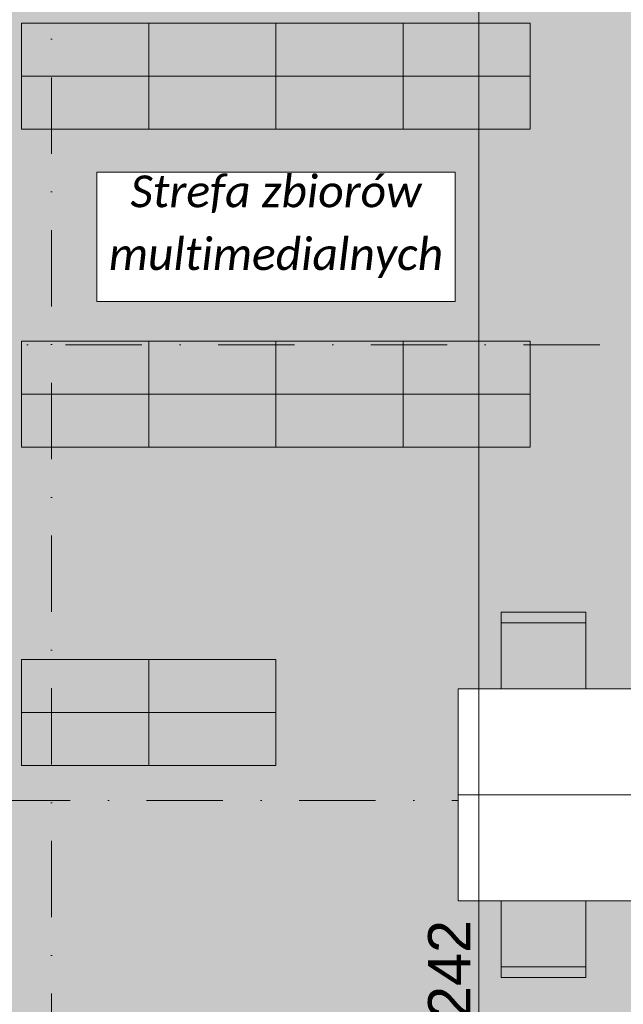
# Model space of a CAD drawing. Header units: millimetres. Extents: x 7523222 to 7678971, y 5352079 to 5786624.
# Tile 45 of 92: x 7563411 to 7566259, y 5766804 to 5771447. Entities that reach past the tile are written whole.
import ezdxf
from ezdxf.enums import TextEntityAlignment as Align

# ---------------------------------------------------------------- set-up
doc = ezdxf.new("R2010")
doc.units = ezdxf.units.MM
doc.header["$MEASUREMENT"] = 0
doc.linetypes.add('Kropki i Kreski', pattern=[720, 360, -180, 0, -180])
doc.linetypes.add('Wipeout_Contour', pattern=[1000, 0, -1000])
for name, color, linetype in [('840-G Znaczniki PB', 7, 'Continuous'), ('Nowe_2025-08-14 Strefy', 7, 'Continuous'), ('Nowe_299-A Wymiary opisy PB', 7, 'Continuous'), ('Nowe_320-W Umeblowanie', 7, 'Continuous'), ('Nowe_410-K Osie', 7, 'Continuous')]:
    doc.layers.add(name, color=color, linetype=linetype)
for name, color, linetype, lineweight, true_color in [('840-G Znaczniki PB_Nr_pióra__85', 7, 'Continuous', 13, 0x80c2ff), ('Nowe_2025-08-14 Strefy_Nr_pióra__234', 7, 'Continuous', 0, 0xe8e8e8), ('Nowe_299-A Wymiary opisy PB_Nr_pióra__45', 7, 'Continuous', 15, 0x40a5ff), ('Nowe_299-A Wymiary opisy PB_Nr_pióra__85', 7, 'Continuous', 13, 0x80c2ff), ('Nowe_410-K Osie_Nr_pióra__5', 7, 'Continuous', 13, 0x40a5ff)]:
    doc.layers.add(name, color=color, linetype=linetype, lineweight=lineweight, true_color=true_color)
for name, color, linetype, lineweight in [('Nowe_2025-08-18 Opis stref_Nr_pióra__1', 7, 'Continuous', 13), ('Nowe_299-A Wymiary opisy PB_Nr_pióra__6', 5, 'Continuous', 13), ('Nowe_320-W Umeblowanie_Nr_pióra__2', 8, 'Continuous', 13), ('Nowe_410-K Osie_Nr_pióra__1', 7, 'Continuous', 13)]:
    doc.layers.add(name, color=color, linetype=linetype, lineweight=lineweight)
doc.styles.add('STYL_AUTOMATYCZNY_2', font='arial.ttf')
doc.styles.add('STYL_AUTOMATYCZNY_3', font='arial.ttf')
doc.styles.add('STYL_AUTOMATYCZNY_4', font='calibri.ttf')
doc.dimstyles.new('STYL_AUTOMATYCZNY__1', dxfattribs={"dimtxt": 200, "dimasz": 95, "dimexe": 0.18, "dimexo": 0.0625, "dimgap": 0, "dimtad": 1, "dimdec": 1, "dimlfac": 0.1, "dimzin": 0, "dimdsep": 46, "dimtxsty": 'STYL_AUTOMATYCZNY_2', "dimblk": 'ARROWHEAD_2', "dimblk1": 'ARROWHEAD_2', "dimblk2": 'ARROWHEAD_2', "dimcen": 0.09, "dimclrd": 256, "dimclre": 256, "dimclrt": 5, "dimadec": 1, "dimazin": 0, "dimtfac": 1, "dimtdec": 4, "dimtmove": 0, "dimatfit": 3, "dimfxl": 0, "dimtolj": 1, "dimtzin": 0, "dimarcsym": 0})
doc.dimstyles.new('STYL_AUTOMATYCZNY__2', dxfattribs={"dimtxt": 200, "dimasz": 95, "dimexe": 0.18, "dimexo": 0.0625, "dimgap": 0, "dimtad": 1, "dimtih": 1, "dimtoh": 1, "dimdec": 1, "dimlfac": 0.1, "dimzin": 0, "dimdsep": 46, "dimtxsty": 'STYL_AUTOMATYCZNY_2', "dimblk": 'ARROWHEAD_2', "dimblk1": 'ARROWHEAD_2', "dimblk2": 'ARROWHEAD_2', "dimcen": 0.09, "dimclrd": 256, "dimclre": 256, "dimclrt": 5, "dimadec": 1, "dimazin": 0, "dimtfac": 1, "dimtdec": 4, "dimtmove": 0, "dimatfit": 3, "dimfxl": 0, "dimtolj": 1, "dimtzin": 0, "dimarcsym": 0})

# ---------------------------------------------------------------- blocks, each defined once
blk = doc.blocks.new('Biblioteka__8', base_point=(7556690.6, 5767524.6))
at = {"color": 254, "linetype": 'Wipeout_Contour', "lineweight": 0, "ltscale": 123630718.2130608}
blk.add_wipeout([(7547543, 5764885.4), (7559957.3, 5761392.5), (7560014.5, 5761595.8), (7563422.9, 5765680.5), (7569072.9, 5765680.5), (7569070.3, 5773058.8), (7565093.2, 5773058.8), (7565093.2, 5776112.5), (7563676.7, 5776112.5), (7563676.7, 5773058.8), (7551520.5, 5773058.8), (7549865, 5773043.1), (7547530.7, 5773043.1)], dxfattribs=at).dxf.layer = 'Nowe_2025-08-14 Strefy'
at = {"layer": 'Nowe_2025-08-14 Strefy_Nr_pióra__234', "linetype": 'Continuous', "lineweight": 0, "true_color": 0xe8e8e8}
h = blk.add_hatch(dxfattribs=at)
h.set_pattern_fill('Posadzka_z_cegieł_na_rąb', color=254, style=0, pattern_type=2)
h.set_pattern_definition([(0, (7555240.84, 5769835.6), (0, 499.98), [333.32, -166.66]), (0, (7555157.5, 5769918.94), (0, 499.98), [333.32, -166.66]), (0, (7555074.2, 5770002.27), (0, 499.98), [333.32, -166.66]), (0, (7554990.85, 5770085.6), (0, 499.98), [333.32, -166.66]), (0, (7554907.5, 5770168.93), (0, 499.98), [333.32, -166.66]), (0, (7554824.2, 5770252.26), (0, 499.98), [333.32, -166.66]), (90, (7555490.83, 5769835.6), (-499.98, 0), [333.32, -166.66]), (90, (7555407.5, 5769918.94), (-499.98, 0), [333.32, -166.66]), (90, (7555324.17, 5770002.27), (-499.98, 0), [333.32, -166.66]), (90, (7555240.84, 5770085.6), (-499.98, 0), [333.32, -166.66]), (90, (7555157.5, 5770168.93), (-499.98, 0), [333.32, -166.66]), (90, (7555074.2, 5770252.26), (-499.98, 0), [333.32, -166.66])])
h.paths.add_polyline_path([(7547543, 5764885.4), (7559957.3, 5761392.5), (7560014.5, 5761595.8), (7563422.9, 5765680.5), (7569072.9, 5765680.5), (7569070.3, 5773058.8), (7565093.2, 5773058.8), (7565093.2, 5776112.5), (7563676.7, 5776112.5), (7563676.7, 5773058.8), (7551520.5, 5773058.8), (7549865, 5773043.1), (7547530.7, 5773043.1)])
blk = doc.blocks.new('Krzesło szkolne 27[13]', base_point=(7565682.4, 5768243.3))
at = {"layer": 'Nowe_320-W Umeblowanie', "linetype": 'Continuous', "lineweight": 0, "true_color": 0xffffff}
blk.add_hatch(color=7, dxfattribs=at).paths.add_polyline_path([(7565682.4, 5768243.3), (7566082.4, 5768243.3), (7566082.4, 5768653.3), (7565682.4, 5768653.3)])
at = {"layer": 'Nowe_320-W Umeblowanie_Nr_pióra__2', "color": 8, "linetype": 'Continuous', "lineweight": 13}
blk.add_line((7565682.4, 5768603.3), (7566082.4, 5768603.3), dxfattribs=at)
at = {"layer": 'Nowe_320-W Umeblowanie_Nr_pióra__2', "color": 8, "linetype": 'Continuous', "lineweight": 13, "flags": 128}
blk.add_lwpolyline([(7565682.4, 5768243.3), (7566082.4, 5768243.3), (7566082.4, 5768653.3), (7565682.4, 5768653.3)], close=True, dxfattribs=at)
blk = doc.blocks.new('Krzesło szkolne 27[14]', base_point=(7565682.4, 5767340.5))
at = {"layer": 'Nowe_320-W Umeblowanie', "linetype": 'Continuous', "lineweight": 0, "true_color": 0xffffff}
blk.add_hatch(color=7, dxfattribs=at).paths.add_polyline_path([(7565682.4, 5767340.5), (7565682.4, 5766930.5), (7566082.4, 5766930.5), (7566082.4, 5767340.5)])
at = {"layer": 'Nowe_320-W Umeblowanie_Nr_pióra__2', "color": 8, "linetype": 'Continuous', "lineweight": 13}
blk.add_line((7565682.4, 5766980.5), (7566082.4, 5766980.5), dxfattribs=at)
at = {"layer": 'Nowe_320-W Umeblowanie_Nr_pióra__2', "color": 8, "linetype": 'Continuous', "lineweight": 13, "flags": 128}
blk.add_lwpolyline([(7565682.4, 5767340.5), (7566082.4, 5767340.5), (7566082.4, 5766930.5), (7565682.4, 5766930.5)], close=True, dxfattribs=at)
blk = doc.blocks.new('Standardowy znacznik osi[36]', base_point=(7571131, 5767765.5))
at = {"layer": 'Nowe_410-K Osie_Nr_pióra__5', "color": 161, "linetype": 'Kropki i Kreski', "lineweight": 13, "true_color": 0x40a5ff}
blk.add_line((7570131, 5767765.5), (7535691.1, 5767765.5), dxfattribs=at)
at = {"layer": 'Nowe_410-K Osie_Nr_pióra__1', "color": 7, "lineweight": 13, "style": 'STYL_AUTOMATYCZNY_3'}
for tag, p in [('AC_MarkerText_1_1', (7534291.1, 5767940.5)), ('AC_MarkerText_1_0', (7571531, 5767940.5))]:
    blk.add_attdef(tag, text='', height=350, dxfattribs=at).set_placement(p, align=Align.TOP_CENTER)
blk = doc.blocks.new('Standardowy znacznik osi[45]', base_point=(7563560.7, 5781536.1))
at = {"layer": 'Nowe_410-K Osie_Nr_pióra__5', "color": 161, "linetype": 'Kropki i Kreski', "lineweight": 13, "true_color": 0x40a5ff}
blk.add_line((7563560.7, 5780536.1), (7563560.7, 5759403.4), dxfattribs=at)
at = {"layer": 'Nowe_410-K Osie_Nr_pióra__1', "color": 7, "lineweight": 13, "style": 'STYL_AUTOMATYCZNY_3'}
for tag, p in [('AC_MarkerText_1_0', (7563560.7, 5782111.1)), ('AC_MarkerText_1_1', (7563560.7, 5758178.4))]:
    blk.add_attdef(tag, text='', height=350, dxfattribs=at).set_placement(p, align=Align.TOP_CENTER)
blk = doc.blocks.new('Regał 01 27[57]', base_point=(7564620.3, 5769680.5))
at = {"layer": 'Nowe_320-W Umeblowanie', "linetype": 'Continuous', "lineweight": 0, "true_color": 0xffffff}
blk.add_hatch(color=7, dxfattribs=at).paths.add_polyline_path([(7564620.3, 5769680.5), (7564620.3, 5769430.5), (7565820.3, 5769430.5), (7565820.3, 5769680.5)])
at = {"layer": 'Nowe_320-W Umeblowanie_Nr_pióra__2', "color": 8, "linetype": 'Continuous', "lineweight": 13}
blk.add_line((7565220.3, 5769680.5), (7565220.3, 5769430.5), dxfattribs=at)
at = {"layer": 'Nowe_320-W Umeblowanie_Nr_pióra__2', "color": 8, "linetype": 'Continuous', "lineweight": 13, "flags": 128}
blk.add_lwpolyline([(7564620.3, 5769680.5), (7565820.3, 5769680.5), (7565820.3, 5769430.5), (7564620.3, 5769430.5)], close=True, dxfattribs=at)
blk = doc.blocks.new('Regał 01 27[58]', base_point=(7564620.3, 5769930.5))
at = {"layer": 'Nowe_320-W Umeblowanie', "linetype": 'Continuous', "lineweight": 0, "true_color": 0xffffff}
blk.add_hatch(color=7, dxfattribs=at).paths.add_polyline_path([(7564620.3, 5769930.5), (7564620.3, 5769680.5), (7565820.3, 5769680.5), (7565820.3, 5769930.5)])
at = {"layer": 'Nowe_320-W Umeblowanie_Nr_pióra__2', "color": 8, "linetype": 'Continuous', "lineweight": 13}
blk.add_line((7565220.3, 5769930.5), (7565220.3, 5769680.5), dxfattribs=at)
at = {"layer": 'Nowe_320-W Umeblowanie_Nr_pióra__2', "color": 8, "linetype": 'Continuous', "lineweight": 13, "flags": 128}
blk.add_lwpolyline([(7564620.3, 5769930.5), (7565820.3, 5769930.5), (7565820.3, 5769680.5), (7564620.3, 5769680.5)], close=True, dxfattribs=at)
blk = doc.blocks.new('Regał 01 27[59]', base_point=(7563420.3, 5769680.5))
at = {"layer": 'Nowe_320-W Umeblowanie', "linetype": 'Continuous', "lineweight": 0, "true_color": 0xffffff}
blk.add_hatch(color=7, dxfattribs=at).paths.add_polyline_path([(7563420.3, 5769680.5), (7563420.3, 5769430.5), (7564620.3, 5769430.5), (7564620.3, 5769680.5)])
at = {"layer": 'Nowe_320-W Umeblowanie_Nr_pióra__2', "color": 8, "linetype": 'Continuous', "lineweight": 13}
blk.add_line((7564020.3, 5769680.5), (7564020.3, 5769430.5), dxfattribs=at)
at = {"layer": 'Nowe_320-W Umeblowanie_Nr_pióra__2', "color": 8, "linetype": 'Continuous', "lineweight": 13, "flags": 128}
blk.add_lwpolyline([(7563420.3, 5769680.5), (7564620.3, 5769680.5), (7564620.3, 5769430.5), (7563420.3, 5769430.5)], close=True, dxfattribs=at)
blk = doc.blocks.new('Regał 01 27[60]', base_point=(7563420.3, 5769930.5))
at = {"layer": 'Nowe_320-W Umeblowanie', "linetype": 'Continuous', "lineweight": 0, "true_color": 0xffffff}
blk.add_hatch(color=7, dxfattribs=at).paths.add_polyline_path([(7563420.3, 5769930.5), (7563420.3, 5769680.5), (7564620.3, 5769680.5), (7564620.3, 5769930.5)])
at = {"layer": 'Nowe_320-W Umeblowanie_Nr_pióra__2', "color": 8, "linetype": 'Continuous', "lineweight": 13}
blk.add_line((7564020.3, 5769930.5), (7564020.3, 5769680.5), dxfattribs=at)
at = {"layer": 'Nowe_320-W Umeblowanie_Nr_pióra__2', "color": 8, "linetype": 'Continuous', "lineweight": 13, "flags": 128}
blk.add_lwpolyline([(7563420.3, 5769930.5), (7564620.3, 5769930.5), (7564620.3, 5769680.5), (7563420.3, 5769680.5)], close=True, dxfattribs=at)
blk = doc.blocks.new('Regał 01 27[61]', base_point=(7564620.3, 5771180.5))
at = {"layer": 'Nowe_320-W Umeblowanie', "linetype": 'Continuous', "lineweight": 0, "true_color": 0xffffff}
blk.add_hatch(color=7, dxfattribs=at).paths.add_polyline_path([(7564620.3, 5771180.5), (7564620.3, 5770930.5), (7565820.3, 5770930.5), (7565820.3, 5771180.5)])
at = {"layer": 'Nowe_320-W Umeblowanie_Nr_pióra__2', "color": 8, "linetype": 'Continuous', "lineweight": 13}
blk.add_line((7565220.3, 5771180.5), (7565220.3, 5770930.5), dxfattribs=at)
at = {"layer": 'Nowe_320-W Umeblowanie_Nr_pióra__2', "color": 8, "linetype": 'Continuous', "lineweight": 13, "flags": 128}
blk.add_lwpolyline([(7564620.3, 5771180.5), (7565820.3, 5771180.5), (7565820.3, 5770930.5), (7564620.3, 5770930.5)], close=True, dxfattribs=at)
blk = doc.blocks.new('Regał 01 27[62]', base_point=(7564620.3, 5771430.5))
at = {"layer": 'Nowe_320-W Umeblowanie', "linetype": 'Continuous', "lineweight": 0, "true_color": 0xffffff}
blk.add_hatch(color=7, dxfattribs=at).paths.add_polyline_path([(7564620.3, 5771430.5), (7564620.3, 5771180.5), (7565820.3, 5771180.5), (7565820.3, 5771430.5)])
at = {"layer": 'Nowe_320-W Umeblowanie_Nr_pióra__2', "color": 8, "linetype": 'Continuous', "lineweight": 13}
blk.add_line((7565220.3, 5771430.5), (7565220.3, 5771180.5), dxfattribs=at)
at = {"layer": 'Nowe_320-W Umeblowanie_Nr_pióra__2', "color": 8, "linetype": 'Continuous', "lineweight": 13, "flags": 128}
blk.add_lwpolyline([(7564620.3, 5771430.5), (7565820.3, 5771430.5), (7565820.3, 5771180.5), (7564620.3, 5771180.5)], close=True, dxfattribs=at)
blk = doc.blocks.new('Regał 01 27[63]', base_point=(7563420.3, 5771180.5))
at = {"layer": 'Nowe_320-W Umeblowanie', "linetype": 'Continuous', "lineweight": 0, "true_color": 0xffffff}
blk.add_hatch(color=7, dxfattribs=at).paths.add_polyline_path([(7563420.3, 5771180.5), (7563420.3, 5770930.5), (7564620.3, 5770930.5), (7564620.3, 5771180.5)])
at = {"layer": 'Nowe_320-W Umeblowanie_Nr_pióra__2', "color": 8, "linetype": 'Continuous', "lineweight": 13}
blk.add_line((7564020.3, 5771180.5), (7564020.3, 5770930.5), dxfattribs=at)
at = {"layer": 'Nowe_320-W Umeblowanie_Nr_pióra__2', "color": 8, "linetype": 'Continuous', "lineweight": 13, "flags": 128}
blk.add_lwpolyline([(7563420.3, 5771180.5), (7564620.3, 5771180.5), (7564620.3, 5770930.5), (7563420.3, 5770930.5)], close=True, dxfattribs=at)
blk = doc.blocks.new('Regał 01 27[64]', base_point=(7563420.3, 5771430.5))
at = {"layer": 'Nowe_320-W Umeblowanie', "linetype": 'Continuous', "lineweight": 0, "true_color": 0xffffff}
blk.add_hatch(color=7, dxfattribs=at).paths.add_polyline_path([(7563420.3, 5771430.5), (7563420.3, 5771180.5), (7564620.3, 5771180.5), (7564620.3, 5771430.5)])
at = {"layer": 'Nowe_320-W Umeblowanie_Nr_pióra__2', "color": 8, "linetype": 'Continuous', "lineweight": 13}
blk.add_line((7564020.3, 5771430.5), (7564020.3, 5771180.5), dxfattribs=at)
at = {"layer": 'Nowe_320-W Umeblowanie_Nr_pióra__2', "color": 8, "linetype": 'Continuous', "lineweight": 13, "flags": 128}
blk.add_lwpolyline([(7563420.3, 5771430.5), (7564620.3, 5771430.5), (7564620.3, 5771180.5), (7563420.3, 5771180.5)], close=True, dxfattribs=at)
blk = doc.blocks.new('Biurko szkolne 27[85]', base_point=(7566316.2, 5768291.9))
at = {"color": 254, "linetype": 'Wipeout_Contour', "lineweight": 0, "ltscale": 38055354.88407122}
blk.add_wipeout([(7566316.2, 5768291.9), (7565480.7, 5768291.9), (7565480.7, 5767791.9), (7566316.2, 5767791.9)], dxfattribs=at).dxf.layer = 'Nowe_320-W Umeblowanie'
at = {"layer": 'Nowe_320-W Umeblowanie_Nr_pióra__2', "color": 8, "linetype": 'Continuous', "lineweight": 13, "flags": 128}
blk.add_lwpolyline([(7566316.2, 5768291.9), (7565480.7, 5768291.9), (7565480.7, 5767791.9), (7566316.2, 5767791.9)], close=True, dxfattribs=at)
blk = doc.blocks.new('Biurko szkolne 27[86]', base_point=(7566316.2, 5767291.9))
at = {"color": 254, "linetype": 'Wipeout_Contour', "lineweight": 0, "ltscale": 38054142.35903516}
blk.add_wipeout([(7566316.2, 5767291.9), (7566316.2, 5767791.9), (7565480.7, 5767791.9), (7565480.7, 5767291.9)], dxfattribs=at).dxf.layer = 'Nowe_320-W Umeblowanie'
at = {"layer": 'Nowe_320-W Umeblowanie_Nr_pióra__2', "color": 8, "linetype": 'Continuous', "lineweight": 13, "flags": 128}
blk.add_lwpolyline([(7566316.2, 5767291.9), (7565480.7, 5767291.9), (7565480.7, 5767791.9), (7566316.2, 5767791.9)], close=True, dxfattribs=at)
blk = doc.blocks.new('Regał 01 27[164]', base_point=(7563420.3, 5768180.5))
at = {"layer": 'Nowe_320-W Umeblowanie', "linetype": 'Continuous', "lineweight": 0, "true_color": 0xffffff}
blk.add_hatch(color=7, dxfattribs=at).paths.add_polyline_path([(7563420.3, 5768180.5), (7563420.3, 5767930.5), (7564620.3, 5767930.5), (7564620.3, 5768180.5)])
at = {"layer": 'Nowe_320-W Umeblowanie_Nr_pióra__2', "color": 8, "linetype": 'Continuous', "lineweight": 13}
blk.add_line((7564020.3, 5768180.5), (7564020.3, 5767930.5), dxfattribs=at)
at = {"layer": 'Nowe_320-W Umeblowanie_Nr_pióra__2', "color": 8, "linetype": 'Continuous', "lineweight": 13, "flags": 128}
blk.add_lwpolyline([(7563420.3, 5768180.5), (7564620.3, 5768180.5), (7564620.3, 5767930.5), (7563420.3, 5767930.5)], close=True, dxfattribs=at)
blk = doc.blocks.new('Regał 01 27[165]', base_point=(7563420.3, 5768430.5))
at = {"layer": 'Nowe_320-W Umeblowanie', "linetype": 'Continuous', "lineweight": 0, "true_color": 0xffffff}
blk.add_hatch(color=7, dxfattribs=at).paths.add_polyline_path([(7563420.3, 5768430.5), (7563420.3, 5768180.5), (7564620.3, 5768180.5), (7564620.3, 5768430.5)])
at = {"layer": 'Nowe_320-W Umeblowanie_Nr_pióra__2', "color": 8, "linetype": 'Continuous', "lineweight": 13}
blk.add_line((7564020.3, 5768430.5), (7564020.3, 5768180.5), dxfattribs=at)
at = {"layer": 'Nowe_320-W Umeblowanie_Nr_pióra__2', "color": 8, "linetype": 'Continuous', "lineweight": 13, "flags": 128}
blk.add_lwpolyline([(7563420.3, 5768430.5), (7564620.3, 5768430.5), (7564620.3, 5768180.5), (7563420.3, 5768180.5)], close=True, dxfattribs=at)
blk = doc.blocks.new('*D278', base_point=(6982742.1, 5361781.8))
at = {"layer": 'Nowe_299-A Wymiary opisy PB_Nr_pióra__45', "color": 161, "linetype": 'Continuous', "lineweight": 15, "true_color": 0x40a5ff}
for p, q in [((7524916.3, 5758993), (7524844.1, 5758868)), ((7569194.2, 5758868), (7569266.4, 5758993))]:
    blk.add_line(p, q, dxfattribs=at)
at = {"layer": 'Nowe_299-A Wymiary opisy PB_Nr_pióra__85', "color": 151, "linetype": 'Continuous', "lineweight": 13, "true_color": 0x80c2ff}
for p, q in [((7524880.2, 5758836.7), (7524880.2, 5759024.2)), ((7569230.3, 5758836.7), (7569230.3, 5759024.2)), ((7524819, 5758930.5), (7524880.2, 5758930.5)), ((7524880.2, 5758930.5), (7569230.3, 5758930.5)), ((7569230.3, 5758930.5), (7569291.4, 5758930.5))]:
    blk.add_line(p, q, dxfattribs=at)
at = {"layer": 'Nowe_299-A Wymiary opisy PB_Nr_pióra__6', "color": 5, "lineweight": 13, "insert": (7546712, 5758970.5), "char_height": 200, "attachment_point": 7, "style": 'STYL_AUTOMATYCZNY_2'}
blk.add_mtext('\\A1;{\\pql;\\fArial|b0|i0|c238|p0;\\W1.000000;4\xa0435}', dxfattribs=at)
blk = doc.blocks.new('ARROWHEAD_2')
at = {"color": 0, "linetype": 'Continuous', "lineweight": 0}
for p, q in [((-0.378, -0.655), (0.378, 0.655)), ((0, 0), (-1, 0))]:
    blk.add_line(p, q, dxfattribs=at)
blk = doc.blocks.new('*D301', base_point=(6982742.1, 5361781.8))
at = {"layer": 'Nowe_299-A Wymiary opisy PB_Nr_pióra__45', "color": 161, "linetype": 'Continuous', "lineweight": 15, "true_color": 0x40a5ff}
for p, q in [((7557596.5, 5781305.8), (7557524.3, 5781180.8)), ((7563596.8, 5781305.8), (7563524.7, 5781180.8))]:
    blk.add_line(p, q, dxfattribs=at)
at = {"layer": 'Nowe_299-A Wymiary opisy PB_Nr_pióra__85', "color": 151, "linetype": 'Continuous', "lineweight": 13, "true_color": 0x80c2ff}
for p, q in [((7557560.4, 5781149.5), (7557560.4, 5781337)), ((7563560.7, 5781149.5), (7563560.7, 5781337)), ((7557560.4, 5781243.3), (7563560.7, 5781243.3))]:
    blk.add_line(p, q, dxfattribs=at)
at = {"layer": 'Nowe_299-A Wymiary opisy PB_Nr_pióra__6', "color": 5, "lineweight": 13, "insert": (7560331.7, 5781283.3), "char_height": 200, "attachment_point": 7, "style": 'STYL_AUTOMATYCZNY_2'}
blk.add_mtext('\\A1;{\\pql;\\fArial|b0|i0|c238|p0;\\W1.000000;600}', dxfattribs=at)
blk = doc.blocks.new('*D302', base_point=(6982742.1, 5361781.8))
at = {"layer": 'Nowe_299-A Wymiary opisy PB_Nr_pióra__45', "color": 161, "linetype": 'Continuous', "lineweight": 15, "true_color": 0x40a5ff}
for p, q in [((7563596.8, 5781305.8), (7563524.7, 5781180.8)), ((7568884.2, 5781180.8), (7568956.4, 5781305.8))]:
    blk.add_line(p, q, dxfattribs=at)
at = {"layer": 'Nowe_299-A Wymiary opisy PB_Nr_pióra__85', "color": 151, "linetype": 'Continuous', "lineweight": 13, "true_color": 0x80c2ff}
for p, q in [((7563560.7, 5781149.5), (7563560.7, 5781337)), ((7568920.3, 5781149.5), (7568920.3, 5781337)), ((7563560.7, 5781243.3), (7568920.3, 5781243.3)), ((7568920.3, 5781243.3), (7568981.4, 5781243.3))]:
    blk.add_line(p, q, dxfattribs=at)
at = {"layer": 'Nowe_299-A Wymiary opisy PB_Nr_pióra__6', "color": 5, "lineweight": 13, "insert": (7566011.7, 5781283.3), "char_height": 200, "attachment_point": 7, "style": 'STYL_AUTOMATYCZNY_2'}
blk.add_mtext('\\A1;{\\pql;\\fArial|b0|i0|c238|p0;\\W1.000000;536}', dxfattribs=at)
blk = doc.blocks.new('*D303', base_point=(6982742.1, 5361781.8))
at = {"layer": 'Nowe_299-A Wymiary opisy PB_Nr_pióra__45', "color": 161, "linetype": 'Continuous', "lineweight": 15, "true_color": 0x40a5ff}
for p, q in [((7524916.3, 5780885.3), (7524844.1, 5780760.3)), ((7569194.2, 5780760.3), (7569266.4, 5780885.3))]:
    blk.add_line(p, q, dxfattribs=at)
at = {"layer": 'Nowe_299-A Wymiary opisy PB_Nr_pióra__85', "color": 151, "linetype": 'Continuous', "lineweight": 13, "true_color": 0x80c2ff}
for p, q in [((7524880.2, 5780729.1), (7524880.2, 5780916.6)), ((7569230.3, 5780729.1), (7569230.3, 5780916.6)), ((7524819, 5780822.8), (7524880.2, 5780822.8)), ((7524880.2, 5780822.8), (7569230.3, 5780822.8)), ((7569230.3, 5780822.8), (7569291.4, 5780822.8))]:
    blk.add_line(p, q, dxfattribs=at)
at = {"layer": 'Nowe_299-A Wymiary opisy PB_Nr_pióra__6', "color": 5, "lineweight": 13, "insert": (7546712, 5780862.8), "char_height": 200, "attachment_point": 7, "style": 'STYL_AUTOMATYCZNY_2'}
blk.add_mtext('\\A1;{\\pql;\\fArial|b0|i0|c238|p0;\\W1.000000;4\xa0435}', dxfattribs=at)
blk = doc.blocks.new('*D307', base_point=(6982742.1, 5361781.8))
at = {"layer": 'Nowe_299-A Wymiary opisy PB_Nr_pióra__45', "color": 161, "linetype": 'Continuous', "lineweight": 15, "true_color": 0x40a5ff}
for p, q in [((7545596, 5780443.6), (7545523.8, 5780318.6)), ((7569194.2, 5780318.6), (7569266.4, 5780443.6))]:
    blk.add_line(p, q, dxfattribs=at)
at = {"layer": 'Nowe_299-A Wymiary opisy PB_Nr_pióra__85', "color": 151, "linetype": 'Continuous', "lineweight": 13, "true_color": 0x80c2ff}
for p, q in [((7545559.9, 5780287.4), (7545559.9, 5780474.9)), ((7569230.3, 5780287.4), (7569230.3, 5780474.9)), ((7545559.9, 5780381.1), (7569230.3, 5780381.1)), ((7569230.3, 5780381.1), (7569291.4, 5780381.1))]:
    blk.add_line(p, q, dxfattribs=at)
at = {"layer": 'Nowe_299-A Wymiary opisy PB_Nr_pióra__6', "color": 5, "lineweight": 13, "insert": (7557051.9, 5780421.1), "char_height": 200, "attachment_point": 7, "style": 'STYL_AUTOMATYCZNY_2'}
blk.add_mtext('\\A1;{\\pql;\\fArial|b0|i0|c238|p0;\\W1.000000;2\xa0367}', dxfattribs=at)
blk = doc.blocks.new('*D312', base_point=(6982742.1, 5361781.8))
at = {"layer": 'Nowe_299-A Wymiary opisy PB_Nr_pióra__45', "color": 161, "linetype": 'Continuous', "lineweight": 15, "true_color": 0x40a5ff}
for p, q in [((7545596.5, 5780001.9), (7545524.3, 5779876.9)), ((7563596.8, 5780001.9), (7563524.7, 5779876.9))]:
    blk.add_line(p, q, dxfattribs=at)
at = {"layer": 'Nowe_299-A Wymiary opisy PB_Nr_pióra__85', "color": 151, "linetype": 'Continuous', "lineweight": 13, "true_color": 0x80c2ff}
for p, q in [((7545560.4, 5779845.6), (7545560.4, 5780033.1)), ((7563560.7, 5779845.6), (7563560.7, 5780033.1)), ((7545560.4, 5779939.4), (7563560.7, 5779939.4))]:
    blk.add_line(p, q, dxfattribs=at)
at = {"layer": 'Nowe_299-A Wymiary opisy PB_Nr_pióra__6', "color": 5, "lineweight": 13, "insert": (7554217.4, 5779979.4), "char_height": 200, "attachment_point": 7, "style": 'STYL_AUTOMATYCZNY_2'}
blk.add_mtext('\\A1;{\\pql;\\fArial|b0|i0|c238|p0;\\W1.000000;1\xa0800}', dxfattribs=at)
blk = doc.blocks.new('*D313', base_point=(6982742.1, 5361781.8))
at = {"layer": 'Nowe_299-A Wymiary opisy PB_Nr_pióra__45', "color": 161, "linetype": 'Continuous', "lineweight": 15, "true_color": 0x40a5ff}
for p, q in [((7563596.8, 5780001.9), (7563524.7, 5779876.9)), ((7569194.2, 5779876.9), (7569266.4, 5780001.9))]:
    blk.add_line(p, q, dxfattribs=at)
at = {"layer": 'Nowe_299-A Wymiary opisy PB_Nr_pióra__85', "color": 151, "linetype": 'Continuous', "lineweight": 13, "true_color": 0x80c2ff}
for p, q in [((7563560.7, 5779845.6), (7563560.7, 5780033.1)), ((7569230.3, 5779845.6), (7569230.3, 5780033.1)), ((7563560.7, 5779939.4), (7569230.3, 5779939.4)), ((7569230.3, 5779939.4), (7569291.4, 5779939.4))]:
    blk.add_line(p, q, dxfattribs=at)
at = {"layer": 'Nowe_299-A Wymiary opisy PB_Nr_pióra__6', "color": 5, "lineweight": 13, "insert": (7566166.7, 5779979.4), "char_height": 200, "attachment_point": 7, "style": 'STYL_AUTOMATYCZNY_2'}
blk.add_mtext('\\A1;{\\pql;\\fArial|b0|i0|c238|p0;\\W1.000000;567}', dxfattribs=at)
blk = doc.blocks.new('*D316', base_point=(6982742.1, 5361781.8))
at = {"layer": 'Nowe_299-A Wymiary opisy PB_Nr_pióra__45', "color": 161, "linetype": 'Continuous', "lineweight": 15, "true_color": 0x40a5ff}
for p, q in [((7534815.3, 5767801.6), (7534940.3, 5767729.5)), ((7534815.3, 5760571.7), (7534940.3, 5760499.5))]:
    blk.add_line(p, q, dxfattribs=at)
at = {"layer": 'Nowe_299-A Wymiary opisy PB_Nr_pióra__85', "color": 151, "linetype": 'Continuous', "lineweight": 13, "true_color": 0x80c2ff}
for p, q in [((7534971.5, 5767765.5), (7534784, 5767765.5)), ((7534877.8, 5760535.6), (7534877.8, 5767765.5)), ((7534971.5, 5760535.6), (7534784, 5760535.6)), ((7534877.8, 5760474.5), (7534877.8, 5760535.6))]:
    blk.add_line(p, q, dxfattribs=at)
at = {"layer": 'Nowe_299-A Wymiary opisy PB_Nr_pióra__6', "color": 5, "lineweight": 13, "insert": (7534837.8, 5763921.8), "char_height": 200, "attachment_point": 7, "rotation": 90, "style": 'STYL_AUTOMATYCZNY_2'}
blk.add_mtext('\\A1;{\\pql;\\fArial|b0|i0|c238|p0;\\W1.000000;723}', dxfattribs=at)
blk = doc.blocks.new('*D317', base_point=(6982742.1, 5361781.8))
at = {"layer": 'Nowe_299-A Wymiary opisy PB_Nr_pióra__45', "color": 161, "linetype": 'Continuous', "lineweight": 15, "true_color": 0x40a5ff}
for p, q in [((7534815.3, 5773211.9), (7534940.3, 5773139.7)), ((7534815.3, 5767801.6), (7534940.3, 5767729.5))]:
    blk.add_line(p, q, dxfattribs=at)
at = {"layer": 'Nowe_299-A Wymiary opisy PB_Nr_pióra__85', "color": 151, "linetype": 'Continuous', "lineweight": 13, "true_color": 0x80c2ff}
for p, q in [((7534971.5, 5773175.8), (7534784, 5773175.8)), ((7534877.8, 5767765.5), (7534877.8, 5773175.8)), ((7534971.5, 5767765.5), (7534784, 5767765.5))]:
    blk.add_line(p, q, dxfattribs=at)
at = {"layer": 'Nowe_299-A Wymiary opisy PB_Nr_pióra__6', "color": 5, "lineweight": 13, "insert": (7534837.8, 5770241.9), "char_height": 200, "attachment_point": 7, "rotation": 90, "style": 'STYL_AUTOMATYCZNY_2'}
blk.add_mtext('\\A1;{\\pql;\\fArial|b0|i0|c238|p0;\\W1.000000;541}', dxfattribs=at)
blk = doc.blocks.new('*D319', base_point=(6982742.1, 5361781.8))
at = {"layer": 'Nowe_299-A Wymiary opisy PB_Nr_pióra__45', "color": 161, "linetype": 'Continuous', "lineweight": 15, "true_color": 0x40a5ff}
for p, q in [((7535428, 5779409.5), (7535303, 5779481.7)), ((7535303, 5760261.7), (7535428, 5760189.5))]:
    blk.add_line(p, q, dxfattribs=at)
at = {"layer": 'Nowe_299-A Wymiary opisy PB_Nr_pióra__85', "color": 151, "linetype": 'Continuous', "lineweight": 13, "true_color": 0x80c2ff}
for p, q in [((7535365.5, 5779445.6), (7535365.5, 5779506.7)), ((7535459.3, 5779445.6), (7535271.8, 5779445.6)), ((7535365.5, 5760225.6), (7535365.5, 5779445.6)), ((7535459.3, 5760225.6), (7535271.8, 5760225.6)), ((7535365.5, 5760164.5), (7535365.5, 5760225.6))]:
    blk.add_line(p, q, dxfattribs=at)
at = {"layer": 'Nowe_299-A Wymiary opisy PB_Nr_pióra__6', "color": 5, "lineweight": 13, "insert": (7535325.5, 5769492.4), "char_height": 200, "attachment_point": 7, "rotation": 90, "style": 'STYL_AUTOMATYCZNY_2'}
blk.add_mtext('\\A1;{\\pql;\\fArial|b0|i0|c238|p0;\\W1.000000;1\xa0922}', dxfattribs=at)
blk = doc.blocks.new('*D337', base_point=(6982742.1, 5361781.8))
at = {"layer": 'Nowe_299-A Wymiary opisy PB_Nr_pióra__45', "color": 161, "linetype": 'Continuous', "lineweight": 15, "true_color": 0x40a5ff}
for p, q in [((7565515.5, 5773091.7), (7565640.5, 5773019.5)), ((7565515.5, 5760671.7), (7565640.5, 5760599.5))]:
    blk.add_line(p, q, dxfattribs=at)
at = {"layer": 'Nowe_299-A Wymiary opisy PB_Nr_pióra__85', "color": 151, "linetype": 'Continuous', "lineweight": 13, "true_color": 0x80c2ff}
for p, q in [((7565671.8, 5773055.6), (7565484.3, 5773055.6)), ((7565578, 5760635.6), (7565578, 5773055.6)), ((7565671.8, 5760635.6), (7565484.3, 5760635.6))]:
    blk.add_line(p, q, dxfattribs=at)
at = {"layer": 'Nowe_299-A Wymiary opisy PB_Nr_pióra__6', "color": 5, "lineweight": 13, "char_height": 200, "attachment_point": 7, "rotation": 90, "style": 'STYL_AUTOMATYCZNY_2'}
for s, insert in [('\\A1;{\\pql;\\fArial|b0|i0|c238|p0;\\W1.000000;24}', (7565538, 5773017)), ('\\A1;{\\pql;\\fArial|b0|i0|c238|p0;\\W1.000000;1\xa0242}', (7565538, 5766502.4))]:
    blk.add_mtext(s, dxfattribs=dict(at, insert=insert))
blk = doc.blocks.new('Płaszczyzna odcinająca_1', base_point=(7523622.4, 5769914.4))
at = {"layer": '840-G Znaczniki PB_Nr_pióra__85', "color": 151, "linetype": 'Kropki i Kreski', "lineweight": 13, "true_color": 0x80c2ff}
blk.add_line((7524022.4, 5769914.4), (7569415.5, 5769914.4), dxfattribs=at)

msp = doc.modelspace()

# ---------------------------------------------------------------- block references
at = {"layer": 'Nowe_2025-08-14 Strefy', "color": 5, "linetype": 'Continuous', "lineweight": 13}
msp.add_blockref('Biblioteka__8', (7556690.63, 5767524.64), dxfattribs=at)

# ---------------------------------------------------------------- next in the draw order: block references
at = {"layer": 'Nowe_320-W Umeblowanie', "color": 8, "linetype": 'Continuous', "lineweight": 13}
for name, p in [('Regał 01 27[64]', (7563420.3, 5771430.54)), ('Regał 01 27[62]', (7564620.3, 5771430.54)), ('Regał 01 27[63]', (7563420.3, 5771180.54)), ('Regał 01 27[61]', (7564620.3, 5771180.54)), ('Regał 01 27[60]', (7563420.3, 5769930.54)), ('Regał 01 27[58]', (7564620.3, 5769930.54)), ('Regał 01 27[59]', (7563420.3, 5769680.54)), ('Regał 01 27[57]', (7564620.3, 5769680.54)), ('Krzesło szkolne 27[13]', (7565682.37, 5768243.32)), ('Regał 01 27[165]', (7563420.3, 5768430.54)), ('Regał 01 27[164]', (7563420.3, 5768180.54)), ('Krzesło szkolne 27[14]', (7565682.37, 5767340.54))]:
    msp.add_blockref(name, p, dxfattribs=at)
at = {"layer": 'Nowe_410-K Osie', "color": 8, "linetype": 'Continuous', "lineweight": 13}
for name, p in [('Standardowy znacznik osi[45]', (7563560.74, 5781536.1)), ('Standardowy znacznik osi[36]', (7571131, 5767765.54))]:
    msp.add_blockref(name, p, dxfattribs=at)

# ---------------------------------------------------------------- next in the draw order: dimensions: what is measured, and where the dimension line sits
at = {"layer": 'Nowe_299-A Wymiary opisy PB', "color": 151, "linetype": 'Continuous', "lineweight": 13, "true_color": 0x80c2ff}
for base, p1, p2, picture, middle in [((7563560.74, 5781243.28), (7557560.37, 5758403.44), (7563560.74, 5758403.44), '*D301', (7560560.05, 5781383.28)), ((7563560.74, 5779939.4), (7545560.43, 5765440.72), (7563560.74, 5760225.61), '*D312', (7554560.48, 5780079.4))]:
    dim = msp.add_linear_dim(base=base, p1=p1, p2=p2, dimstyle='STYL_AUTOMATYCZNY__2', dxfattribs=at)
    dim.commit()
    dim.dimension.update_dxf_attribs({"geometry": picture, "text_midpoint": middle, "dimtype": 160})

# ---------------------------------------------------------------- next in the draw order: block references
at = {"layer": 'Nowe_320-W Umeblowanie', "color": 8, "linetype": 'Continuous', "lineweight": 13}
msp.add_blockref('Biurko szkolne 27[85]', (7566316.23, 5768291.93), dxfattribs=at)

# ---------------------------------------------------------------- next in the draw order: block references
msp.add_blockref('Biurko szkolne 27[86]', (7566316.23, 5767291.93), dxfattribs=at)

# ---------------------------------------------------------------- next in the draw order: dimensions: what is measured, and where the dimension line sits
at = {"layer": 'Nowe_299-A Wymiary opisy PB', "color": 151, "linetype": 'Continuous', "lineweight": 13, "true_color": 0x80c2ff}
for base, p1, p2, picture, middle in [((7568920.3, 5781243.28), (7563560.74, 5758403.44), (7568920.3, 5758403.44), '*D302', (7566240.01, 5781383.28)), ((7569230.3, 5780822.85), (7524880.17, 5779396.83), (7569230.3, 5760225.61), '*D303', (7547055.13, 5780962.85)), ((7569230.3, 5780381.12), (7545559.88, 5765440.75), (7569230.3, 5760225.61), '*D307', (7557394.99, 5780521.12)), ((7569230.3, 5779939.4), (7563560.74, 5760225.61), (7569230.3, 5760225.61), '*D313', (7566395.01, 5780079.4)), ((7569230.3, 5758930.48), (7524880.17, 5779396.83), (7569230.3, 5760225.61), '*D278', (7547055.13, 5759070.48))]:
    dim = msp.add_linear_dim(base=base, p1=p1, p2=p2, dimstyle='STYL_AUTOMATYCZNY__2', dxfattribs=at)
    dim.commit()
    dim.dimension.update_dxf_attribs({"geometry": picture, "text_midpoint": middle, "dimtype": 160})
for base, p1, p2, picture, middle in [((7535365.51, 5779445.61), (7569230.3, 5760225.61), (7569230.3, 5779445.61), '*D319', (7535225.51, 5769835.5)), ((7565578.02, 5773055.62), (7566395.52, 5760635.61), (7565093.25, 5773055.62), '*D337', (7565438.02, 5766845.51)), ((7534877.77, 5773175.82), (7571131, 5767765.54), (7571131, 5773175.82), '*D317', (7534737.77, 5770470.17)), ((7534877.77, 5767765.54), (7571131, 5760535.61), (7571131, 5767765.54), '*D316', (7534737.77, 5764150.06))]:
    dim = msp.add_linear_dim(base=base, p1=p1, p2=p2, angle=90, dimstyle='STYL_AUTOMATYCZNY__1', dxfattribs=at)
    dim.commit()
    dim.dimension.update_dxf_attribs({"geometry": picture, "text_midpoint": middle, "dimtype": 160, "text_rotation": 90})

# ---------------------------------------------------------------- next in the draw order: block references
at = {"layer": '840-G Znaczniki PB', "color": 151, "lineweight": 13, "true_color": 0x80c2ff}
msp.add_blockref('Płaszczyzna odcinająca_1', (7523622.38, 5769914.41), dxfattribs=at)

# ---------------------------------------------------------------- next in the draw order: wipeouts: each hides what was drawn before it
at = {"color": 7, "linetype": 'Continuous', "lineweight": 13, "ltscale": 47570475.38681763}
msp.add_wipeout([(7563774.89, 5770118.56), (7565465.71, 5770118.56), (7565465.71, 5770728.16), (7563774.89, 5770728.16)], dxfattribs=at).dxf.layer = 'Nowe_2025-08-18 Opis stref_Nr_pióra__1'

# ---------------------------------------------------------------- next in the draw order: linework, layer by layer
at = {"layer": 'Nowe_2025-08-18 Opis stref_Nr_pióra__1', "color": 7, "linetype": 'Continuous', "lineweight": 13, "flags": 128}
msp.add_lwpolyline([(7563774.89, 5770118.56), (7565465.71, 5770118.56), (7565465.71, 5770728.16), (7563774.89, 5770728.16), (7563774.89, 5770118.56)], close=True, dxfattribs=at)

# ---------------------------------------------------------------- next in the draw order: texts
at = {"layer": 'Nowe_2025-08-18 Opis stref_Nr_pióra__1', "color": 7, "linetype": 'Continuous', "lineweight": 13, "insert": (7564620.3, 5770712.46), "char_height": 150, "width": 1690.8237, "attachment_point": 2, "line_spacing_factor": 1.184164, "style": 'STYL_AUTOMATYCZNY_4'}
msp.add_mtext('\\A1;{\\pqc;\\fCalibri|b0|i1|c238|p0;\\W1.000000;Strefa zbiorów multimedialnych}', dxfattribs=at)

doc.saveas('drawing.dxf')
